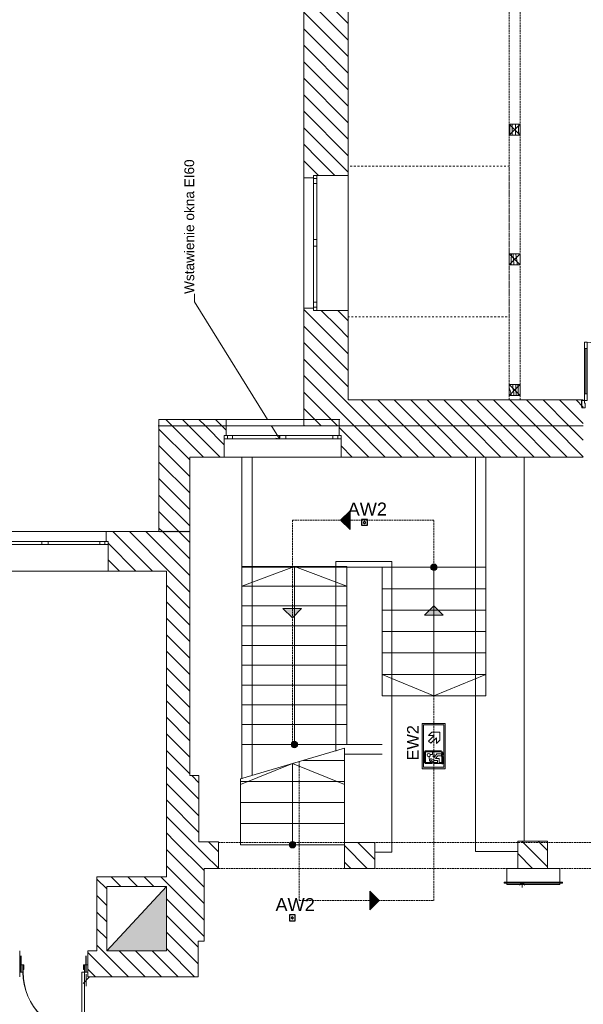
# Model space of a CAD drawing. Header units: millimetres. Extents: x -146116 to 602001, y -318793 to 100489.
# Tile 43 of 100: x 322534 to 331214, y -102036 to -86861. Entities that reach past the tile are written whole.
import ezdxf
from ezdxf.enums import TextEntityAlignment as Align

# ---------------------------------------------------------------- set-up
doc = ezdxf.new("R2010")
doc.units = ezdxf.units.MM
doc.header["$LTSCALE"] = 0.1
doc.header["$MEASUREMENT"] = 0
doc.set_wipeout_variables(frame=1)
for name, pattern in [('eks Rzut piętra I$0$Krawędzie ukryte', [391.222223, 282.222223, -109]), ('eks Rzut piętra I$0$Przerywana', [564.444447, 282.222223, -282.222223]), ('eks Rzut piętra I$0$Wipeout_Contour', [1000, 0, -1000])]:
    doc.linetypes.add(name, pattern=pattern)
doc.layers.get('0').update_dxf_attribs({"color": 8})
for name, color, linetype, lineweight in [('eks Rzut piętra I$0$01 UWAGI_Nr_pióra__6', 8, 'Continuous', 13), ('eks Rzut piętra I$0$Nowe_220-A Ściany_Nr_pióra__27', 8, 'Continuous', 25), ('eks Rzut piętra I$0$Nowe_299-A Wymiary Opisy_Nr_pióra__6', 8, 'Continuous', 13), ('eks Rzut piętra I$0$Nowe_2D - Ogólne_Nr_pióra__38', 8, 'Continuous', 13), ('eks Rzut piętra I$0$Nowe_320-W Umeblowanie_Nr_pióra__6', 8, 'Continuous', 13), ('eks Rzut piętra I$0$Nowe_Drzwi ARCHICAD_Nr_pióra__27', 8, 'Continuous', 25), ('eks Rzut piętra I$0$Nowe_Drzwi ARCHICAD_Nr_pióra__3', 8, 'Continuous', 13), ('eks Rzut piętra I$0$Nowe_Drzwi ARCHICAD_Nr_pióra__6', 8, 'Continuous', 13), ('eks Rzut piętra I$0$Nowe_Konstrukcja - Stropy_Nr_pióra__38', 8, 'Continuous', 13), ('eks Rzut piętra I$0$poziom_2 (1)_6_0_Nr_pióra__1_Nr_pióra__7', 8, 'Continuous', 18), ('eks Rzut piętra I$0$poziom_2 (1)_6_0_Nr_pióra__21_Nr_pióra__7', 8, 'Continuous', 18), ('eks Rzut piętra I$0$poziom_2 (1)_6_2D - Ogólne_Nr_pióra__102_Nr_pióra__10', 8, 'Continuous', 18), ('eks Rzut piętra I$0$poziom_2 (1)_6_2D - Ogólne_Nr_pióra__81_Nr_pióra__6', 8, 'Continuous', 18), ('eks Rzut piętra I$0$poziom_2 (1)_6_Defpoints_Nr_pióra__7', 8, 'Continuous', 18), ('eks Rzut piętra I$0$poziom_2 (1)_6_Drzwi ArchiCAD_Nr_pióra__27_Nr_pióra__7', 8, 'Continuous', 18), ('eks Rzut piętra I$0$poziom_2 (1)_6_Drzwi ArchiCAD_Nr_pióra__81_Nr_pióra__6', 8, 'Continuous', 18), ('eks Rzut piętra I$0$poziom_2 (1)_6_Konstrukcja - Belki_Nr_pióra__1_Nr_pióra__7', 8, 'Continuous', 18), ('eks Rzut piętra I$0$poziom_2 (1)_6_Konstrukcja - Schody_Nr_pióra__81_Nr_pióra__6', 8, 'Continuous', 18), ('eks Rzut piętra I$0$poziom_2 (1)_6_Konstrukcja - Słupy_Nr_pióra__1_Nr_pióra__7', 8, 'Continuous', 18), ('eks Rzut piętra I$0$poziom_2 (1)_6_Konstrukcja - Słupy_Nr_pióra__81_Nr_pióra__6', 8, 'Continuous', 18), ('eks Rzut piętra I$0$poziom_2 (1)_6_Konstrukcja - Słupy_Nr_pióra__82_Nr_pióra__12', 8, 'Continuous', 18), ('eks Rzut piętra I$0$poziom_2 (1)_6_Konstrukcja - Ściany zew_Nr_pióra__107_Nr_pióra__12', 8, 'Continuous', 18), ('eks Rzut piętra I$0$poziom_2 (1)_6_Konstrukcja - Ściany zew_Nr_pióra__254', 8, 'Continuous', 18), ('eks Rzut piętra I$0$poziom_2 (1)_6_Konstrukcja - Ściany zew_Nr_pióra__27_Nr_pióra__7', 8, 'Continuous', 18), ('eks Rzut piętra I$0$poziom_2 (1)_6_Konstrukcja - Ściany zew_Nr_pióra__87_Nr_pióra__6', 8, 'Continuous', 18), ('eks Rzut piętra I$0$poziom_2 (1)_6_Okna ArchiCADa_Nr_pióra__101_Nr_pióra__252', 8, 'Continuous', 18), ('eks Rzut piętra I$0$poziom_2 (1)_6_Okna ArchiCADa_Nr_pióra__27_Nr_pióra__7', 8, 'Continuous', 18), ('eks Rzut piętra I$0$poziom_2 (1)_6_Okna ArchiCADa_Nr_pióra__81_Nr_pióra__6', 8, 'Continuous', 18), ('Oświetlenie ewakuacyjne', 3, 'Continuous', 20)]:
    doc.layers.add(name, color=color, linetype=linetype, lineweight=lineweight)
for name, color, linetype in [('eks Rzut piętra I$0$Nowe_Drzwi ARCHICAD', 8, 'Continuous'), ('eks Rzut piętra I$0$poziom_2 (1)_6_2D - Ogólne_Nr_pióra__1', 8, 'Continuous'), ('eks Rzut piętra I$0$poziom_2 (1)_6_2D - Ogólne_Nr_pióra__19', 8, 'Continuous'), ('eks Rzut piętra I$0$poziom_2 (1)_6_Konstrukcja - Schody', 8, 'Continuous'), ('eks Rzut piętra I$0$poziom_2 (1)_6_Konstrukcja - Ściany zew', 8, 'Continuous'), ('LUXIONA', 92, 'Continuous'), ('REWIZJA_1', 6, 'Continuous')]:
    doc.layers.add(name, color=color, linetype=linetype)
doc.styles.add('ARIAL', font='arial.ttf')
doc.styles.add('eks Rzut piętra I$0$GENERATED_STYLE_1', font='arial.ttf')
doc.styles.add('Malanow_1_100', font='isocpeur.ttf')
pattern_1 = [(135, (247705.95, -72963.92), (127.2792, 127.2792), [])]

# ---------------------------------------------------------------- blocks, each defined once
blk = doc.blocks.new('eks Rzut piętra I$0$ARROWHEAD_8')
at = {"color": 0, "linetype": 'Continuous', "lineweight": 0}
blk.add_line((0, 0), (-1, 0), dxfattribs=at)
at = {"color": 0, "linetype": 'Continuous', "lineweight": 0, "flags": 128}
blk.add_lwpolyline([(-0.525, 0.525), (0, 0), (-0.525, -0.525)], dxfattribs=at)
blk = doc.blocks.new('eks Rzut piętra I$0$Drzwi podwójne 21')
at = {"layer": 'eks Rzut piętra I$0$Nowe_Drzwi ARCHICAD_Nr_pióra__27', "color": 7, "linetype": 'Continuous', "lineweight": 25}
for p, q in [((-750, 0), (-750, 10)), ((-750, -90), (-750, 0)), ((-750, -90), (-750, 0)), ((750, 0), (750, 10)), ((750, -90), (750, 0)), ((750, -90), (750, 0))]:
    blk.add_line(p, q, dxfattribs=at)
for p in [(-750, -90), (750, -90)]:
    blk.add_point(p, dxfattribs=at)
at = {"layer": 'eks Rzut piętra I$0$Nowe_Drzwi ARCHICAD_Nr_pióra__3', "color": 7, "linetype": 'Continuous', "lineweight": 13}
for centre, radius, start, end in [((712, 0), 900, 90, 180), ((-712, 0), 524, 0, 90)]:
    blk.add_arc(centre, radius, start, end, dxfattribs=at)
at = {"layer": 'eks Rzut piętra I$0$Nowe_Drzwi ARCHICAD_Nr_pióra__6', "color": 5, "linetype": 'Continuous', "lineweight": 13}
for p, q in [((672, 800), (672, 900)), ((672, 900), (712, 900)), ((672, 800), (692, 800)), ((672, 100), (672, 800)), ((712, 800), (672, 800)), ((692, 800), (712, 800)), ((692, 100), (692, 800)), ((692, 800), (692, 100)), ((692, 800), (692, 100)), ((712, 900), (712, 800)), ((712, 800), (712, 100)), ((-712, 524), (-712, 424)), ((-672, 524), (-712, 524)), ((-672, 424), (-672, 524)), ((-712, 424), (-712, 100)), ((-692, 424), (-712, 424)), ((-712, 424), (-672, 424)), ((-692, 100), (-692, 424)), ((-692, 424), (-692, 100)), ((-672, 424), (-692, 424)), ((-692, 424), (-692, 100)), ((-672, 100), (-672, 424)), ((-712, 0), (-750, 0)), ((-750, 0), (-750, -115)), ((-712, 100), (-692, 100)), ((-672, 100), (-712, 100)), ((-712, 100), (-712, 0)), ((-712, -40), (-712, 0)), ((-712, 0), (-672, 0)), ((-692, 100), (-672, 100)), ((-672, 0), (-672, 100)), ((692, 100), (672, 100)), ((672, 0), (672, 100)), ((672, 100), (712, 100)), ((712, 0), (672, 0)), ((712, 100), (692, 100)), ((712, 100), (712, 0)), ((750, 0), (712, 0)), ((712, 0), (712, -40)), ((750, -115), (750, 0)), ((-750, -115), (-700, -115)), ((-700, -40), (-712, -40)), ((-700, -115), (-700, -40)), ((712, -40), (700, -40)), ((700, -40), (700, -115)), ((700, -115), (750, -115))]:
    blk.add_line(p, q, dxfattribs=at)
blk = doc.blocks.new('eks Rzut piętra I$0$Drzwi 21')
at = {"layer": 'eks Rzut piętra I$0$Nowe_Drzwi ARCHICAD_Nr_pióra__27', "color": 7, "linetype": 'Continuous', "lineweight": 25}
for p, q in [((-500, 0), (-500, -115)), ((-500, 0), (-500, -115)), ((500, 0), (500, -115)), ((500, 0), (500, -115)), ((-500, -115), (-500, -250)), ((500, -115), (500, -250))]:
    blk.add_line(p, q, dxfattribs=at)
at = {"layer": 'eks Rzut piętra I$0$Nowe_Drzwi ARCHICAD_Nr_pióra__3', "color": 7, "linetype": 'Continuous', "lineweight": 13}
blk.add_arc((472, 0), 944, 90, 180, dxfattribs=at)
at = {"layer": 'eks Rzut piętra I$0$Nowe_Drzwi ARCHICAD_Nr_pióra__6', "color": 5, "linetype": 'Continuous', "lineweight": 13}
for p, q in [((432, 0), (432, 944)), ((432, 944), (472, 944)), ((472, 944), (472, 0)), ((-472, 0), (-500, 0)), ((-500, 0), (-500, -115)), ((-472, -40), (-472, 0)), ((472, 0), (432, 0)), ((500, 0), (472, 0)), ((472, 0), (472, -40)), ((500, -115), (500, 0)), ((-500, -115), (-460, -115)), ((-460, -40), (-472, -40)), ((-460, -115), (-460, -40)), ((472, -40), (460, -40)), ((460, -40), (460, -115)), ((460, -115), (500, -115))]:
    blk.add_line(p, q, dxfattribs=at)
blk = doc.blocks.new('eks Rzut piętra I')
at = {"layer": 'eks Rzut piętra I$0$poziom_2 (1)_6_2D - Ogólne_Nr_pióra__1', "linetype": 'Continuous', "lineweight": 0}
blk.add_hatch(color=256, dxfattribs=at).paths.add_polyline_path([(232101, -62634), (233021, -62634), (233021, -61644)])
at = {"layer": 'eks Rzut piętra I$0$poziom_2 (1)_6_2D - Ogólne_Nr_pióra__19', "linetype": 'Continuous', "lineweight": 0}
blk.add_hatch(color=256, dxfattribs=at).paths.add_polyline_path([(233379, -56161), (232909, -56161), (232909, -56188), (233379, -56188)])
at = {"layer": 'eks Rzut piętra I$0$poziom_2 (1)_6_Konstrukcja - Schody', "linetype": 'Continuous', "lineweight": 0}
for points in [[(237141, -56774), (237149, -56773), (237157, -56771), (237165, -56768), (237172, -56763), (237178, -56758), (237183, -56751), (237187, -56744), (237189, -56736), (237191, -56728), (237191, -56720), (237189, -56712), (237187, -56704), (237183, -56697), (237178, -56690), (237172, -56684), (237165, -56680), (237157, -56677), (237149, -56675), (237141, -56674), (237133, -56675), (237125, -56677), (237117, -56680), (237110, -56684), (237104, -56690), (237099, -56697), (237095, -56704), (237092, -56712), (237091, -56720), (237091, -56728), (237092, -56736), (237095, -56744), (237099, -56751), (237104, -56758), (237110, -56763), (237117, -56768), (237125, -56771), (237133, -56773)], [(234991, -59404), (234983, -59405), (234975, -59407), (234967, -59410), (234960, -59414), (234954, -59420), (234949, -59427), (234945, -59434), (234942, -59442), (234941, -59450), (234941, -59458), (234942, -59466), (234945, -59474), (234949, -59481), (234954, -59488), (234960, -59493), (234967, -59498), (234975, -59501), (234983, -59503), (234991, -59504), (234999, -59503), (235007, -59501), (235015, -59498), (235022, -59493), (235028, -59488), (235033, -59481), (235037, -59474), (235039, -59466), (235041, -59458), (235041, -59450), (235039, -59442), (235037, -59434), (235033, -59427), (235028, -59420), (235022, -59414), (235015, -59410), (235007, -59407), (234999, -59405)], [(234961, -60949), (234953, -60950), (234945, -60952), (234937, -60955), (234930, -60959), (234924, -60965), (234919, -60972), (234915, -60979), (234912, -60987), (234911, -60995), (234911, -61003), (234912, -61011), (234915, -61019), (234919, -61026), (234924, -61033), (234930, -61038), (234937, -61043), (234945, -61046), (234953, -61048), (234961, -61049), (234969, -61048), (234977, -61046), (234985, -61043), (234992, -61038), (234998, -61033), (235003, -61026), (235007, -61019), (235009, -61011), (235011, -61003), (235011, -60995), (235009, -60987), (235007, -60979), (235003, -60972), (234998, -60965), (234992, -60959), (234985, -60955), (234977, -60952), (234969, -60950)]]:
    blk.add_hatch(color=256, dxfattribs=at).paths.add_polyline_path(points)
at = {"layer": 'eks Rzut piętra I$0$poziom_2 (1)_6_Konstrukcja - Ściany zew_Nr_pióra__107_Nr_pióra__12', "linetype": 'Continuous', "lineweight": 18}
h = blk.add_hatch(dxfattribs=at)
h.set_pattern_fill('BLOCZKI_CERAMICZNE_0006', color=256, angle=270, style=0, pattern_type=2)
h.set_pattern_definition(pattern_1)
h.paths.add_polyline_path([(235821, -50433), (235821, -47974), (235136, -47974), (235136, -50433)])
h = blk.add_hatch(dxfattribs=at)
h.set_pattern_fill('BLOCZKI_CERAMICZNE_0006', color=256, angle=270, style=0, pattern_type=2)
h.set_pattern_definition(pattern_1)
h.paths.add_polyline_path([(235286, -50719), (235286, -50684), (235821, -50684), (235821, -50433), (235136, -50433), (235136, -50719)])
h = blk.add_hatch(dxfattribs=at)
h.set_pattern_fill('BLOCZKI_CERAMICZNE_0006', color=256, angle=270, style=0, pattern_type=2)
h.set_pattern_definition(pattern_1)
h.paths.add_polyline_path([(235821, -53013), (235821, -52764), (235286, -52764), (235286, -52729), (235136, -52729), (235136, -53013)])
h = blk.add_hatch(dxfattribs=at)
h.set_pattern_fill('BLOCZKI_CERAMICZNE_0006', color=256, angle=270, style=0, pattern_type=2)
h.set_pattern_definition(pattern_1)
h.paths.add_polyline_path([(232121, -56784), (233381, -56784), (233381, -56174), (232091, -56174), (232091, -56324), (232121, -56324)])
h = blk.add_hatch(dxfattribs=at)
h.set_pattern_fill('BLOCZKI_CERAMICZNE_0006', color=256, angle=270, style=0, pattern_type=2)
h.set_pattern_definition(pattern_1)
h.paths.add_polyline_path([(233381, -59934), (233381, -56784), (233021, -56784), (233021, -59934)])
h = blk.add_hatch(dxfattribs=at)
h.set_pattern_fill('BLOCZKI_CERAMICZNE_0006', color=256, angle=270, style=0, pattern_type=2)
h.set_pattern_definition(pattern_1)
h.paths.add_polyline_path([(233521, -60954), (233521, -59934), (233021, -59934), (233021, -60954)])
h = blk.add_hatch(dxfattribs=at)
h.set_pattern_fill('BLOCZKI_CERAMICZNE_0006', color=256, angle=270, style=0, pattern_type=2)
h.set_pattern_definition(pattern_1)
h.paths.add_polyline_path([(233601, -62484), (233601, -60954), (233021, -60954), (233021, -62484)])
h = blk.add_hatch(dxfattribs=at)
h.set_pattern_fill('BLOCZKI_CERAMICZNE_0006', color=256, angle=270, style=0, pattern_type=2)
h.set_pattern_definition(pattern_1)
h.paths.add_polyline_path([(233601, -61364), (233821, -61364), (233821, -60954), (233601, -60954)])
h = blk.add_hatch(dxfattribs=at)
h.set_pattern_fill('BLOCZKI_CERAMICZNE_0006', color=256, angle=270, style=0, pattern_type=2)
h.set_pattern_definition(pattern_1)
h.paths.add_polyline_path([(235761, -61364), (236231, -61364), (236231, -60964), (235761, -60964)])
h = blk.add_hatch(dxfattribs=at)
h.set_pattern_fill('BLOCZKI_CERAMICZNE_0006', color=256, angle=270, style=0, pattern_type=2)
h.set_pattern_definition(pattern_1)
h.paths.add_polyline_path([(238431, -61364), (238891, -61364), (238891, -60944), (238431, -60944)])
h = blk.add_hatch(dxfattribs=at)
h.set_pattern_fill('BLOCZKI_CERAMICZNE_0006', color=256, angle=270, style=0, pattern_type=2)
h.set_pattern_definition(pattern_1)
h.paths.add_polyline_path([(232101, -62634), (232101, -61644), (231951, -61494), (231951, -62634)])
h = blk.add_hatch(dxfattribs=at)
h.set_pattern_fill('BLOCZKI_CERAMICZNE_0006', color=256, angle=270, style=0, pattern_type=2)
h.set_pattern_definition(pattern_1)
h.paths.add_polyline_path([(232101, -61644), (233021, -61644), (233021, -61494), (231951, -61494)])
h = blk.add_hatch(dxfattribs=at)
h.set_pattern_fill('BLOCZKI_CERAMICZNE_0006', color=256, angle=270, style=0, pattern_type=2)
h.set_pattern_definition(pattern_1)
h.paths.add_polyline_path([(233511, -63034), (233511, -62484), (233021, -62484), (233021, -63034)])
h = blk.add_hatch(dxfattribs=at)
h.set_pattern_fill('BLOCZKI_CERAMICZNE_0006', color=256, angle=270, style=0, pattern_type=2)
h.set_pattern_definition(pattern_1)
h.paths.add_polyline_path([(231811, -63034), (233021, -63034), (233021, -62634), (231811, -62634)])
at = {"layer": 'eks Rzut piętra I$0$01 UWAGI_Nr_pióra__6', "linetype": 'Continuous', "lineweight": 13}
for p, q in [((233451, -52633), (233451, -52507)), ((234721, -54679), (233451, -52633))]:
    blk.add_line(p, q, dxfattribs=at)
at = {"layer": 'eks Rzut piętra I$0$Nowe_220-A Ściany_Nr_pióra__27', "linetype": 'Continuous', "lineweight": 18}
blk.add_line((234341, -56813), (234341, -57001), dxfattribs=at)
at = {"layer": 'eks Rzut piętra I$0$Nowe_220-A Ściany_Nr_pióra__27', "linetype": 'Continuous', "lineweight": 25}
for p, q in [((230786, -62849), (230786, -62714)), ((231786, -62849), (231786, -62714)), ((230786, -62964), (230786, -62849)), ((231786, -62964), (231786, -62849))]:
    blk.add_line(p, q, dxfattribs=at)
at = {"layer": 'eks Rzut piętra I$0$Nowe_299-A Wymiary Opisy_Nr_pióra__6', "linetype": 'Continuous', "lineweight": 13}
for p, q in [((231736, -63137), (231836, -63037)), ((231736, -63137), (231836, -63037)), ((231786, -62994), (231786, -63181)), ((231786, -62994), (231786, -63181))]:
    blk.add_line(p, q, dxfattribs=at)
at = {"layer": 'eks Rzut piętra I$0$Nowe_2D - Ogólne_Nr_pióra__38', "linetype": 'eks Rzut piętra I$0$Krawędzie ukryte', "lineweight": 13}
for p, q in [((237141, -55997), (234960, -55997)), ((234960, -55997), (234960, -59410)), ((237141, -61861), (237141, -55997)), ((235065, -59718), (235065, -61861)), ((235065, -61861), (237141, -61861))]:
    blk.add_line(p, q, dxfattribs=at)
at = {"layer": 'eks Rzut piętra I$0$Nowe_320-W Umeblowanie_Nr_pióra__6', "linetype": 'Continuous', "lineweight": 13}
for p, q in [((238261, -61574), (238261, -61364)), ((238261, -61364), (239081, -61364)), ((239081, -61364), (239081, -61574)), ((238221, -61594), (238221, -61574)), ((238221, -61574), (239121, -61574)), ((239121, -61594), (238221, -61594)), ((239081, -61574), (238261, -61574)), ((238261, -61614), (238261, -61594)), ((238261, -61594), (239081, -61594)), ((239081, -61594), (239081, -61614)), ((239121, -61574), (239121, -61594)), ((239081, -61614), (238261, -61614))]:
    blk.add_line(p, q, dxfattribs=at)
at = {"layer": 'eks Rzut piętra I$0$Nowe_Konstrukcja - Stropy_Nr_pióra__38', "linetype": 'Continuous', "lineweight": 13}
for p, q in [((235704, -55997), (235848, -55853)), ((235848, -55853), (235848, -56140)), ((235848, -56140), (235704, -55997)), ((234960, -57504), (234816, -57361)), ((234816, -57361), (235103, -57361)), ((235103, -57361), (234960, -57504)), ((236997, -57463), (237141, -57319)), ((237141, -57319), (237285, -57463)), ((237285, -57463), (236997, -57463)), ((236153, -62004), (236153, -61717)), ((236153, -61717), (236296, -61861)), ((236296, -61861), (236153, -62004))]:
    blk.add_line(p, q, dxfattribs=at)
for points in [[(235704, -55997), (235848, -55853), (235848, -55997)], [(235704, -55997), (235848, -55997), (235848, -56140)], [(234816, -57361), (235103, -57361), (234960, -57504)], [(236997, -57463), (237141, -57319), (237285, -57463)], [(236153, -61861), (236153, -61717), (236296, -61861)], [(236153, -61861), (236296, -61861), (236153, -62004)]]:
    blk.add_solid(points, dxfattribs=at)
at = {"layer": 'eks Rzut piętra I$0$poziom_2 (1)_6_0_Nr_pióra__1_Nr_pióra__7', "linetype": 'Continuous', "lineweight": 18}
for p, q in [((234181, -59454), (234181, -59983)), ((235801, -59454), (236341, -59454))]:
    blk.add_line(p, q, dxfattribs=at)
at = {"layer": 'eks Rzut piętra I$0$poziom_2 (1)_6_0_Nr_pióra__21_Nr_pióra__7', "linetype": 'Continuous', "lineweight": 18}
for p, q in [((234341, -55024), (234341, -59925)), ((238531, -55024), (238531, -60944))]:
    blk.add_line(p, q, dxfattribs=at)
at = {"layer": 'eks Rzut piętra I$0$poziom_2 (1)_6_0_Nr_pióra__21_Nr_pióra__7', "linetype": 'Continuous', "lineweight": 18, "flags": 128}
for points in [[(237781, -55024), (237781, -61104), (238431, -61104)], [(236231, -61114), (236491, -61114), (236491, -56634), (235631, -56634), (235631, -59560)], [(235761, -59604), (236341, -59604)]]:
    blk.add_lwpolyline(points, dxfattribs=at)
at = {"layer": 'eks Rzut piętra I$0$poziom_2 (1)_6_2D - Ogólne_Nr_pióra__81_Nr_pióra__6', "linetype": 'eks Rzut piętra I$0$Przerywana', "lineweight": 18, "flags": 128}
blk.add_lwpolyline([(238301, -52863), (238301, -50543), (235821, -50543), (235821, -52863)], close=True, dxfattribs=at)
at = {"layer": 'eks Rzut piętra I$0$poziom_2 (1)_6_2D - Ogólne_Nr_pióra__81_Nr_pióra__6', "linetype": 'Continuous', "lineweight": 18, "flags": 128}
for points in [[(237941, -56724), (237941, -55024), (234181, -55024), (234181, -56724)], [(232101, -62634), (233021, -62634), (233021, -61644)]]:
    blk.add_lwpolyline(points, close=True, dxfattribs=at)
at = {"layer": 'eks Rzut piętra I$0$poziom_2 (1)_6_Defpoints_Nr_pióra__7', "linetype": 'Continuous', "lineweight": 18}
for p, q in [((232380, -56784), (232380, -56784)), ((231951, -61494), (231951, -61494)), ((233021, -61494), (233021, -61494)), ((231951, -62634), (231951, -62634))]:
    blk.add_line(p, q, dxfattribs=at)
at = {"layer": 'eks Rzut piętra I$0$poziom_2 (1)_6_Drzwi ArchiCAD_Nr_pióra__27_Nr_pióra__7', "linetype": 'Continuous', "lineweight": 18}
for p, q in [((230761, -62964), (230761, -62849)), ((231811, -62964), (231811, -62849))]:
    blk.add_line(p, q, dxfattribs=at)
at = {"layer": 'eks Rzut piętra I$0$poziom_2 (1)_6_Drzwi ArchiCAD_Nr_pióra__81_Nr_pióra__6', "linetype": 'Continuous', "lineweight": 18}
for p, q in [((230761, -62849), (230811, -62849)), ((230761, -62964), (230761, -62849)), ((230811, -62964), (230761, -62964)), ((230811, -62849), (230811, -62964)), ((231761, -62964), (231761, -62849)), ((231761, -62849), (231811, -62849)), ((231811, -62964), (231761, -62964)), ((231761, -62964), (231761, -63914)), ((231811, -62849), (231811, -62964))]:
    blk.add_line(p, q, dxfattribs=at)
blk.add_arc((231761, -62964), 950, 180, 270, dxfattribs=at)
at = {"layer": 'eks Rzut piętra I$0$poziom_2 (1)_6_Konstrukcja - Belki_Nr_pióra__1_Nr_pióra__7', "linetype": 'eks Rzut piętra I$0$Krawędzie ukryte', "lineweight": 18}
for p, q in [((238301, -54143), (238301, -45074)), ((238471, -54143), (238471, -45074)), ((238471, -54143), (238301, -54143)), ((233821, -60964), (241021, -60964)), ((233821, -61364), (233821, -60964)), ((233821, -61364), (241021, -61364))]:
    blk.add_line(p, q, dxfattribs=at)
at = {"layer": 'eks Rzut piętra I$0$poziom_2 (1)_6_Konstrukcja - Schody_Nr_pióra__81_Nr_pióra__6', "linetype": 'Continuous', "lineweight": 18}
for p, q in [((234181, -59454), (234181, -56709)), ((235801, -56709), (234181, -56709)), ((235801, -56709), (234181, -56709)), ((234991, -56709), (234181, -57014)), ((234991, -59454), (234991, -56709)), ((234991, -56709), (235801, -57014)), ((235801, -59454), (235801, -56709)), ((236341, -56724), (236341, -58704)), ((236341, -56724), (237941, -56724)), ((236341, -56724), (237941, -56724)), ((237141, -56724), (237141, -58704)), ((237941, -56724), (237941, -58704)), ((235801, -57014), (234181, -57014)), ((236341, -57054), (237941, -57054)), ((235801, -57319), (234181, -57319)), ((236341, -57384), (237941, -57384)), ((235801, -57624), (234181, -57624)), ((236341, -57714), (237941, -57714)), ((235801, -57929), (234181, -57929)), ((236341, -58044), (237941, -58044)), ((235801, -58234), (234181, -58234)), ((236341, -58374), (237941, -58374)), ((237141, -58704), (236341, -58374)), ((237141, -58704), (237941, -58374)), ((235801, -58539), (234181, -58539)), ((236341, -58704), (237941, -58704)), ((236341, -58704), (237941, -58704)), ((235801, -58844), (234181, -58844)), ((235801, -59149), (234181, -59149)), ((235801, -59454), (234181, -59454)), ((235801, -59454), (234181, -59454)), ((235761, -59513), (234161, -59983)), ((235761, -60999), (235761, -59513)), ((234961, -59748), (234161, -60073)), ((234961, -60999), (234961, -59748)), ((234961, -59748), (235761, -60073)), ((235761, -59699), (235129, -59699)), ((234161, -60999), (234161, -59983)), ((235761, -60024), (234161, -60024)), ((235761, -60349), (234161, -60349)), ((235761, -60674), (234161, -60674)), ((235761, -60999), (234161, -60999)), ((235761, -60999), (234161, -60999))]:
    blk.add_line(p, q, dxfattribs=at)
for centre in [(237141, -56724), (234991, -59454), (234961, -60999)]:
    blk.add_circle(centre, 50, dxfattribs=at)
at = {"layer": 'eks Rzut piętra I$0$poziom_2 (1)_6_Konstrukcja - Słupy_Nr_pióra__1_Nr_pióra__7', "linetype": 'Continuous', "lineweight": 18, "flags": 128}
for points in [[(238471, -50064), (238471, -49894), (238301, -49894), (238301, -50064)], [(238471, -52064), (238471, -51894), (238301, -51894), (238301, -52064)], [(238471, -54074), (238471, -53904), (238301, -53904), (238301, -54074)]]:
    blk.add_lwpolyline(points, close=True, dxfattribs=at)
at = {"layer": 'eks Rzut piętra I$0$poziom_2 (1)_6_Konstrukcja - Słupy_Nr_pióra__81_Nr_pióra__6', "linetype": 'Continuous', "lineweight": 18}
for p, q in [((238471, -50064), (238301, -49894)), ((238471, -49894), (238301, -50064)), ((238471, -52064), (238301, -51894)), ((238471, -51894), (238301, -52064)), ((238471, -54074), (238301, -53904)), ((238471, -53904), (238301, -54074))]:
    blk.add_line(p, q, dxfattribs=at)
at = {"layer": 'eks Rzut piętra I$0$poziom_2 (1)_6_Konstrukcja - Słupy_Nr_pióra__82_Nr_pióra__12', "linetype": 'Continuous', "lineweight": 18}
for p, q in [((238311, -49932), (238311, -49894)), ((238347, -49957), (238348, -49894)), ((238397, -49964), (238398, -49916)), ((238398, -49916), (238399, -49894)), ((238445, -49975), (238447, -49894)), ((238311, -50009), (238311, -49932)), ((238312, -50064), (238311, -50009)), ((238347, -50023), (238347, -49957)), ((238347, -50064), (238347, -50023)), ((238397, -50013), (238397, -49964)), ((238398, -50061), (238397, -50013)), ((238398, -50064), (238398, -50061)), ((238446, -50064), (238445, -49975)), ((238333, -51920), (238333, -51894)), ((238361, -51906), (238360, -51894)), ((238405, -51945), (238400, -51894)), ((238331, -52046), (238332, -52004)), ((238331, -52064), (238331, -52046)), ((238332, -51962), (238333, -51920)), ((238332, -52004), (238332, -51962)), ((238365, -51976), (238361, -51906)), ((238369, -52046), (238365, -51976)), ((238371, -52064), (238369, -52046)), ((238411, -51966), (238405, -51945)), ((238416, -51987), (238411, -51966)), ((238419, -52008), (238416, -51987)), ((238422, -52029), (238419, -52008)), ((238423, -52050), (238422, -52029)), ((238423, -52064), (238423, -52050)), ((238301, -53960), (238313, -53997)), ((238313, -53997), (238325, -54042)), ((238354, -53961), (238355, -53904)), ((238354, -53962), (238360, -53986)), ((238360, -53986), (238365, -54010)), ((238365, -54010), (238369, -54034)), ((238403, -53970), (238400, -53904)), ((238403, -53980), (238402, -53970)), ((238403, -53989), (238403, -53980)), ((238404, -53998), (238403, -53989)), ((238404, -54008), (238404, -53998)), ((238404, -54017), (238404, -54008)), ((238405, -54027), (238404, -54017)), ((238435, -53909), (238434, -53904)), ((238435, -53920), (238435, -53909)), ((238435, -53932), (238435, -53920)), ((238436, -53943), (238435, -53932)), ((238436, -53954), (238436, -53943)), ((238437, -53965), (238436, -53954)), ((238437, -53976), (238437, -53965)), ((238438, -54034), (238437, -53977)), ((238325, -54042), (238333, -54074)), ((238369, -54034), (238373, -54058)), ((238373, -54058), (238376, -54074)), ((238405, -54036), (238405, -54027)), ((238406, -54045), (238405, -54036)), ((238406, -54074), (238406, -54045)), ((238439, -54074), (238438, -54034))]:
    blk.add_line(p, q, dxfattribs=at)
at = {"layer": 'eks Rzut piętra I$0$poziom_2 (1)_6_Konstrukcja - Ściany zew_Nr_pióra__27_Nr_pióra__7', "linetype": 'Continuous', "lineweight": 18}
for p, q in [((235286, -50719), (235286, -50684)), ((235286, -50684), (235336, -50684)), ((235336, -50684), (235821, -50684)), ((235136, -50719), (235286, -50719)), ((235136, -52729), (235286, -52729)), ((235286, -52729), (235286, -52764)), ((235286, -52764), (235336, -52764)), ((235336, -52764), (235821, -52764)), ((233941, -54694), (233911, -54694)), ((233911, -54694), (233911, -54744)), ((233911, -54744), (233911, -55024)), ((235681, -54694), (235711, -54694)), ((235711, -54694), (235711, -54744)), ((235711, -54744), (235711, -55024)), ((232091, -56174), (232091, -56324)), ((232091, -56324), (232121, -56324)), ((232121, -56324), (232121, -56374)), ((232121, -56374), (232121, -56784)), ((230761, -62849), (230761, -62634)), ((231811, -62849), (231811, -62634)), ((230761, -63034), (230761, -62849)), ((231811, -63034), (231811, -62849))]:
    blk.add_line(p, q, dxfattribs=at)
at = {"layer": 'eks Rzut piętra I$0$poziom_2 (1)_6_Konstrukcja - Ściany zew_Nr_pióra__27_Nr_pióra__7', "linetype": 'Continuous', "lineweight": 18, "flags": 128}
for points in [[(235136, -47974), (235136, -50433)], [(235821, -50433), (235821, -47974)], [(235136, -50433), (235136, -50719)], [(235821, -50684), (235821, -50433)], [(235136, -52729), (235136, -53013)], [(235821, -53013), (235821, -52764)], [(235821, -54144), (235821, -53013)], [(239441, -54144), (235821, -54144)], [(233381, -55024), (233911, -55024)], [(233381, -56174), (233381, -55024)], [(235711, -55024), (239441, -55024)], [(233381, -56174), (232091, -56174)], [(232906, -56174), (233381, -56174)], [(233381, -56784), (233381, -56174)], [(232121, -56784), (233021, -56784)], [(233021, -56784), (233021, -59934)], [(233381, -59934), (233381, -56784)], [(233021, -59934), (233021, -60954)], [(233521, -59934), (233381, -59934)], [(233521, -60954), (233521, -59934)], [(233021, -60954), (233021, -61494)], [(233601, -60954), (233521, -60954)], [(233821, -60954), (233601, -60954)], [(233821, -61364), (233821, -60954)], [(236231, -60964), (235761, -60964)], [(235761, -60964), (235761, -61364)], [(236231, -61364), (236231, -60964)], [(238891, -60944), (238431, -60944)], [(238431, -60944), (238431, -61364)], [(238891, -61364), (238891, -60944)], [(233601, -61364), (233821, -61364)], [(233601, -62484), (233601, -61364)], [(235761, -61364), (236231, -61364)], [(238431, -61364), (238891, -61364)], [(231951, -61494), (231951, -62634)], [(233021, -61494), (231951, -61494)], [(232101, -62634), (232101, -61644)], [(232101, -61644), (233021, -61644)], [(233021, -61644), (233021, -62484)], [(233021, -62484), (233021, -62634)], [(233511, -62484), (233601, -62484)], [(233511, -63034), (233511, -62484)], [(231951, -62634), (231811, -62634)], [(233021, -62634), (232101, -62634)], [(231811, -63034), (233021, -63034)], [(233021, -63034), (233511, -63034)]]:
    blk.add_lwpolyline(points, dxfattribs=at)
at = {"layer": 'eks Rzut piętra I$0$poziom_2 (1)_6_Okna ArchiCADa_Nr_pióra__101_Nr_pióra__252', "linetype": 'Continuous', "lineweight": 18}
for p, q in [((235286, -50684), (235286, -50809)), ((235336, -50809), (235336, -50684)), ((235286, -50809), (235336, -50809)), ((235336, -51674), (235286, -51674)), ((235286, -51674), (235286, -51724)), ((235286, -51724), (235286, -51774)), ((235336, -51724), (235336, -51674)), ((235336, -51774), (235336, -51724)), ((235286, -51774), (235336, -51774)), ((235336, -52639), (235286, -52639)), ((235286, -52639), (235286, -52764)), ((235336, -52764), (235336, -52639)), ((233911, -54694), (234036, -54694)), ((234036, -54744), (233911, -54744)), ((234036, -54694), (234036, -54744)), ((234761, -54744), (234761, -54694)), ((234761, -54694), (234811, -54694)), ((234811, -54744), (234761, -54744)), ((234811, -54694), (234861, -54694)), ((234861, -54744), (234811, -54744)), ((234861, -54694), (234861, -54744)), ((235586, -54744), (235586, -54694)), ((235586, -54694), (235711, -54694)), ((235711, -54744), (235586, -54744)), ((231101, -56374), (231101, -56324)), ((231101, -56324), (231151, -56324)), ((231151, -56374), (231101, -56374)), ((231151, -56324), (231201, -56324)), ((231201, -56374), (231151, -56374)), ((231201, -56324), (231201, -56374)), ((231996, -56374), (231996, -56324)), ((231996, -56324), (232121, -56324)), ((232121, -56374), (231996, -56374))]:
    blk.add_line(p, q, dxfattribs=at)
at = {"layer": 'eks Rzut piętra I$0$poziom_2 (1)_6_Okna ArchiCADa_Nr_pióra__27_Nr_pióra__7', "linetype": 'Continuous', "lineweight": 18}
for p, q in [((235286, -50684), (235336, -50684)), ((235286, -50719), (235286, -50684)), ((235286, -52729), (235286, -52764)), ((235286, -52764), (235336, -52764)), ((233911, -54694), (233911, -54744)), ((233941, -54694), (233911, -54694)), ((235681, -54694), (235711, -54694)), ((235711, -54694), (235711, -54744)), ((232091, -56324), (232121, -56324)), ((232121, -56324), (232121, -56374))]:
    blk.add_line(p, q, dxfattribs=at)
at = {"layer": 'eks Rzut piętra I$0$poziom_2 (1)_6_Okna ArchiCADa_Nr_pióra__81_Nr_pióra__6', "linetype": 'Continuous', "lineweight": 18}
for p, q in [((235821, -52764), (235821, -50684)), ((235136, -52729), (235136, -50719)), ((235286, -50734), (235336, -50734)), ((235286, -50809), (235286, -51674)), ((235336, -51674), (235336, -50809)), ((235286, -51774), (235286, -52639)), ((235336, -52639), (235336, -51774)), ((235286, -52714), (235336, -52714)), ((233961, -54694), (233961, -54744)), ((234036, -54694), (234761, -54694)), ((234761, -54744), (234036, -54744)), ((234861, -54694), (235586, -54694)), ((235586, -54744), (234861, -54744)), ((235661, -54694), (235661, -54744)), ((235711, -55024), (233911, -55024)), ((232091, -56174), (230211, -56174)), ((230306, -56324), (231101, -56324)), ((231101, -56374), (230306, -56374)), ((231201, -56324), (231996, -56324)), ((231996, -56374), (231201, -56374)), ((232071, -56324), (232071, -56374)), ((232121, -56784), (230181, -56784))]:
    blk.add_line(p, q, dxfattribs=at)
at = {"layer": 'eks Rzut piętra I$0$01 UWAGI_Nr_pióra__6'}
for p, xscale, yscale, zscale, rotation in [((234761, -54744), 76, 76, 76, 301.8226001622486), ((238499, -61583), 76.00000000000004, 76.00000000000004, 76.00000000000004, 89.70847734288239)]:
    blk.add_blockref('eks Rzut piętra I$0$ARROWHEAD_8', p, dxfattribs=dict(at, xscale=xscale, yscale=yscale, zscale=zscale, rotation=rotation))
at = {"layer": 'eks Rzut piętra I$0$Nowe_Drzwi ARCHICAD', "linetype": 'Continuous', "lineweight": 13, "xscale": -1, "zscale": 1000}
for name, p, rotation in [('eks Rzut piętra I$0$Drzwi podwójne 21', (240171, -54153), 359.9651579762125), ('eks Rzut piętra I$0$Drzwi 21', (231286, -62964), 180)]:
    blk.add_blockref(name, p, dxfattribs=dict(at, rotation=rotation))
at = {"layer": 'eks Rzut piętra I$0$01 UWAGI_Nr_pióra__6', "linetype": 'Continuous', "lineweight": 13, "style": 'eks Rzut piętra I$0$GENERATED_STYLE_1'}
blk.add_text('Wstawienie okna EI60', height=150, rotation=90, dxfattribs=at).set_placement((233448, -52510))
at = {"layer": 'eks Rzut piętra I$0$Nowe_320-W Umeblowanie_Nr_pióra__6', "linetype": 'Continuous', "lineweight": 13, "style": 'eks Rzut piętra I$0$GENERATED_STYLE_1'}
blk.add_attdef('Hydrant', text='', height=120, rotation=180, dxfattribs=at).set_placement((238684, -61499), align=Align.MIDDLE_CENTER)
at = {"linetype": 'eks Rzut piętra I$0$Wipeout_Contour', "lineweight": 0, "ltscale": 296925.618516}
blk.add_wipeout([(235681, -54444), (232906, -54444), (232906, -54544), (235681, -54544)], dxfattribs=at).dxf.layer = 'eks Rzut piętra I$0$poziom_2 (1)_6_Konstrukcja - Ściany zew'
at = {"layer": 'eks Rzut piętra I$0$poziom_2 (1)_6_2D - Ogólne_Nr_pióra__102_Nr_pióra__10', "linetype": 'Continuous', "lineweight": 18}
h = blk.add_hatch(dxfattribs=at)
h.set_pattern_fill('BLOCZKI_CERAMICZNE_0006', color=256, angle=270, style=0, pattern_type=2)
h.set_pattern_definition(pattern_1)
h.paths.add_polyline_path([(233941, -54544), (233941, -54444), (232906, -54444), (232906, -54544)])
at = {"layer": 'eks Rzut piętra I$0$poziom_2 (1)_6_2D - Ogólne_Nr_pióra__19', "linetype": 'Continuous', "lineweight": 0}
blk.add_hatch(color=256, dxfattribs=at).paths.add_polyline_path([(232907, -54555), (233939, -54555), (233939, -54535), (232907, -54535)])
at = {"layer": 'eks Rzut piętra I$0$poziom_2 (1)_6_Konstrukcja - Ściany zew_Nr_pióra__107_Nr_pióra__12', "linetype": 'Continuous', "lineweight": 18}
h = blk.add_hatch(dxfattribs=at)
h.set_pattern_fill('BLOCZKI_CERAMICZNE_0006', color=256, angle=270, style=0, pattern_type=2)
h.set_pattern_definition(pattern_1)
h.paths.add_polyline_path([(235821, -54144), (235821, -53013), (235136, -53013), (235136, -54544)])
h = blk.add_hatch(dxfattribs=at)
h.set_pattern_fill('BLOCZKI_CERAMICZNE_0006', color=256, angle=270, style=0, pattern_type=2)
h.set_pattern_definition(pattern_1)
h.paths.add_polyline_path([(235136, -54544), (239441, -54544), (239441, -54144), (235821, -54144)])
h = blk.add_hatch(dxfattribs=at)
h.set_pattern_fill('BLOCZKI_CERAMICZNE_0006', color=256, angle=270, style=0, pattern_type=2)
h.set_pattern_definition(pattern_1)
h.paths.add_polyline_path([(233381, -55024), (233911, -55024), (233911, -54694), (233941, -54694), (233941, -54544), (232906, -54544)])
h = blk.add_hatch(dxfattribs=at)
h.set_pattern_fill('BLOCZKI_CERAMICZNE_0006', color=256, angle=270, style=0, pattern_type=2)
h.set_pattern_definition(pattern_1)
h.paths.add_polyline_path([(233381, -56174), (233381, -55024), (232906, -54544), (232906, -56174)])
h = blk.add_hatch(dxfattribs=at)
h.set_pattern_fill('BLOCZKI_CERAMICZNE_0006', color=256, angle=270, style=0, pattern_type=2)
h.set_pattern_definition(pattern_1)
h.paths.add_polyline_path([(239441, -55024), (239441, -54544), (235681, -54544), (235681, -54694), (235711, -54694), (235711, -55024)])
at = {"layer": 'eks Rzut piętra I$0$poziom_2 (1)_6_0_Nr_pióra__21_Nr_pióra__7', "linetype": 'Continuous', "lineweight": 18}
blk.add_line((235681, -54544), (235136, -54544), dxfattribs=at)
at = {"layer": 'eks Rzut piętra I$0$poziom_2 (1)_6_0_Nr_pióra__21_Nr_pióra__7', "linetype": 'Continuous', "lineweight": 18, "flags": 128}
for points in [[(232906, -54544), (232906, -54444), (233941, -54444)], [(233941, -54544), (233941, -54444)]]:
    blk.add_lwpolyline(points, dxfattribs=at)
at = {"layer": 'eks Rzut piętra I$0$poziom_2 (1)_6_Konstrukcja - Ściany zew_Nr_pióra__254', "linetype": 'eks Rzut piętra I$0$Wipeout_Contour', "lineweight": 18}
for p, q in [((235681, -54444), (232906, -54444)), ((232906, -54444), (232906, -54544)), ((235681, -54544), (235681, -54444)), ((232906, -54544), (235681, -54544))]:
    blk.add_line(p, q, dxfattribs=at)
at = {"layer": 'eks Rzut piętra I$0$poziom_2 (1)_6_Konstrukcja - Ściany zew_Nr_pióra__27_Nr_pióra__7', "linetype": 'Continuous', "lineweight": 18}
for p, q in [((233941, -54544), (233941, -54694)), ((235681, -54544), (235681, -54694))]:
    blk.add_line(p, q, dxfattribs=at)
at = {"layer": 'eks Rzut piętra I$0$poziom_2 (1)_6_Konstrukcja - Ściany zew_Nr_pióra__27_Nr_pióra__7', "linetype": 'Continuous', "lineweight": 18, "flags": 128}
for points in [[(235136, -53013), (235136, -54544)], [(233941, -54544), (232906, -54544)], [(232906, -54544), (232906, -56174)], [(235136, -54544), (239441, -54544)], [(239441, -54544), (235681, -54544)]]:
    blk.add_lwpolyline(points, dxfattribs=at)
at = {"layer": 'eks Rzut piętra I$0$poziom_2 (1)_6_Konstrukcja - Ściany zew_Nr_pióra__87_Nr_pióra__6', "linetype": 'Continuous', "lineweight": 18, "flags": 128}
for points in [[(235681, -54444), (232906, -54444)], [(232906, -54444), (232906, -54544)], [(235681, -54544), (235681, -54444)], [(232906, -54544), (235681, -54544)]]:
    blk.add_lwpolyline(points, dxfattribs=at)
at = {"layer": 'eks Rzut piętra I$0$poziom_2 (1)_6_Okna ArchiCADa_Nr_pióra__81_Nr_pióra__6', "linetype": 'Continuous', "lineweight": 18}
blk.add_line((235681, -54544), (233941, -54544), dxfattribs=at)
blk = doc.blocks.new('SD')
at = {"layer": 'Oświetlenie ewakuacyjne', "linetype": 'ByBlock'}
h = blk.add_hatch(color=256, dxfattribs=at)
h.paths.add_polyline_path([(0, 35), (70, 35), (70, 0), (0, 0)])
h.paths.add_polyline_path([(2.5, 33), (67.5, 33), (67.5, 2), (2.5, 2)], flags=16)
at = {"layer": 'Oświetlenie ewakuacyjne', "lineweight": 40}
for p, q in [((43.6, 31.1), (60.7, 31.1)), ((43.6, 16.7), (43.6, 31.1)), ((60.7, 31.1), (60.7, 19.7)), ((43.6, 5.6), (43.6, 17.1)), ((60.7, 17.9), (60.7, 11.7)), ((43.6, 5.6), (45.4, 3.8)), ((49, 3.8), (45.4, 3.8)), ((47.7, 5.2), (49, 3.8)), ((50.2, 5.2), (51.6, 3.8)), ((62.5, 3.8), (51.6, 3.8)), ((60.7, 9), (60.7, 5.6)), ((60.7, 5.6), (62.5, 3.8))]:
    blk.add_line(p, q, dxfattribs=at)
at = {"layer": 'Oświetlenie ewakuacyjne'}
for p, q in [((18.8, 25.6), (13.7, 20.5)), ((13.7, 20.5), (13.7, 8.2)), ((18.8, 16.8), (18.8, 25.6)), ((18.8, 16.8), (27.3, 25.3)), ((30.7, 21.8), (22.3, 13.4)), ((27.3, 25.3), (30.7, 21.8)), ((48.2, 19.4), (43.6, 19.4)), ((43.6, 17.1), (50.3, 17)), ((51.9, 16.3), (47.2, 12.7)), ((48.2, 22.4), (48.2, 19.4)), ((50.3, 17), (50.3, 19.2)), ((50.3, 19.2), (51.9, 16.3)), ((57.9, 24.2), (51.4, 24.3)), ((57.2, 16.4), (54.1, 21.9)), ((54.1, 21.9), (56.8, 21.9)), ((56.8, 21.9), (59.7, 17.2)), ((57.1, 11.7), (57.2, 16.4)), ((61.5, 18.4), (57.9, 24.2)), ((59.7, 17.2), (61.5, 18.4)), ((26, 8.2), (13.7, 8.2)), ((22.3, 13.4), (31.1, 13.4)), ((31.1, 13.4), (26, 8.2)), ((47.2, 12.7), (47.2, 5.6)), ((47.2, 5.6), (49.8, 5.6)), ((47.7, 5.2), (50.2, 5.2)), ((49.8, 11.3), (54.4, 14.8)), ((49.8, 5.6), (49.8, 11.3)), ((54.4, 14.8), (54.4, 9)), ((54.4, 9), (61.7, 9)), ((61.7, 11.7), (57.1, 11.7)), ((61.7, 9), (61.7, 11.7))]:
    blk.add_line(p, q, dxfattribs=at)
for points in [[(0, 35), (70, 35), (70, 0), (0, 0)], [(2.5, 33), (67.5, 33), (67.5, 2), (2.5, 2)]]:
    blk.add_lwpolyline(points, close=True, dxfattribs=at)
blk.add_circle((48.7, 25.3), 2.34, dxfattribs=at)
blk.add_arc((48.7, 25.3), 2.88, 259.4003, 339.1396, dxfattribs=at)
blk = doc.blocks.new('*U46')
at = {"layer": 'Oświetlenie ewakuacyjne', "color": 1, "linetype": 'ByBlock', "xscale": -1}
blk.add_blockref('SD', (70, 0), dxfattribs=at)
at = {"layer": 'Oświetlenie ewakuacyjne', "insert": (12.8, 58.5), "char_height": 18, "attachment_point": 1, "style": 'Malanow_1_100'}
blk.add_mtext_dynamic_manual_height_columns('{\\fArial|b0|i0|c238|p34;EW2}', width=42.979, gutter_width=669.5, heights=[0], dxfattribs=at)
blk = doc.blocks.new('LUXIONA - LVNO')
at = {"layer": 'LUXIONA', "color": 1, "lineweight": -2}
for p, q in [((9, 9), (0, 9)), ((0, 9), (0, 0)), ((0, 0), (9, 0)), ((9, 0), (9, 9))]:
    blk.add_line(p, q, dxfattribs=at)
blk.add_lwpolyline([(4.5, 6.3), (2.6, 4.4), (4.5, 2.6), (6.3, 4.4)], close=True, dxfattribs=at)
at = {"layer": 'LUXIONA', "color": 1, "style": 'ARIAL', "flags": 4}
for tag, p in [('TYP', (-13.8, 32.2, -23.7)), ('OBW', (-19.1, -28, -23.7))]:
    blk.add_attdef(tag, p, '', height=20, dxfattribs=at)

msp = doc.modelspace()

# ---------------------------------------------------------------- block references
at = {"layer": 'REWIZJA_1'}
msp.add_blockref('eks Rzut piętra I', (91773, -38577), dxfattribs=at)

# ---------------------------------------------------------------- next in the draw order: block references
at = {"layer": 'LUXIONA'}
ref = msp.add_blockref('LUXIONA - LVNO', (327800, -94652), dxfattribs=dict(at, xscale=10, yscale=10, zscale=10))
ref.add_attrib('TYP', 'AW2', (327585, -94503, -237), dxfattribs={"color": 1, "height": 200, "style": 'ARIAL'})
ref = msp.add_blockref('LUXIONA - LVNO', (326688, -100749), dxfattribs=dict(at, xscale=10, yscale=10, zscale=10))
ref.add_attrib('TYP', 'AW2', (326473, -100600, -237), dxfattribs={"color": 1, "height": 200, "style": 'ARIAL'})
at = {"layer": 'Oświetlenie ewakuacyjne', "linetype": 'ByBlock', "xscale": 10, "yscale": 10, "zscale": 10, "rotation": 90}
msp.add_blockref('*U46', (329085, -98406), dxfattribs=at)

doc.saveas('drawing.dxf')
